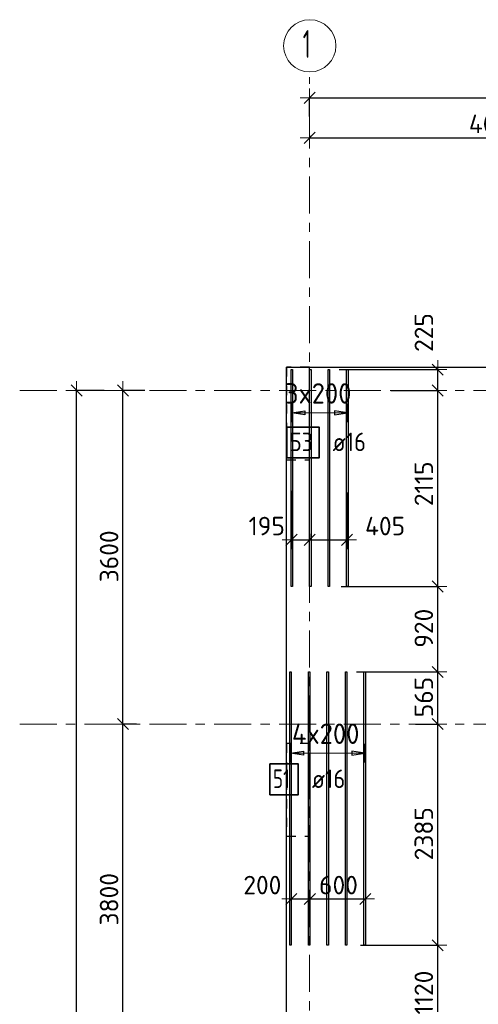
# Model space of a CAD drawing. Header units: metres. Extents: x -38 to 107, y -15 to 21.
# Tile 10 of 133: x -2.63 to 2.32, y 9.78 to 20.4. Entities that reach past the tile are written whole.
import ezdxf

# ---------------------------------------------------------------- set-up
doc = ezdxf.new("R2010")
doc.units = ezdxf.units.M
doc.header["$PDMODE"] = 65
for name, pattern in [('______11', [0.5, 0.4, -0.05, 0, -0.05]), ('______2', [0.0405, 0.03, -0.0105]), ('______5', [1.1, 0.8, -0.1, 0.1, -0.1])]:
    doc.linetypes.add(name, pattern=pattern)
for name, color, linetype, lineweight in [('XR$2$Осевая линия (1)', 7, '______5', 13), ('XR$2$Размерная линия (1)', 7, 'Continuous', 13), ('XR$4$Перекрытие (1)', 7, 'Continuous', 35), ('XR$4$Размерная линия (1)', 7, 'Continuous', 13)]:
    doc.layers.add(name, color=color, linetype=linetype, lineweight=lineweight)
doc.layers.add('XR$4$Арм.стержн.Доп. Арм верхн.зоны Х', color=7, linetype='Continuous', lineweight=35, true_color=0x8c8cff)
doc.layers.add('XR$6$Стена_ бетон несущ.', color=7, linetype='Continuous', lineweight=70, true_color=0xb4b496)
doc.styles.add('ISOCPEUR', font='txt')
doc.dimstyles.new('DIMSTYLE_2', dxfattribs={"dimtxt": 0.2, "dimasz": 0.2, "dimexe": 0, "dimexo": 0, "dimgap": 0.1, "dimtad": 2, "dimdec": 0, "dimlfac": 1000, "dimrnd": 5, "dimzin": 12, "dimdsep": 46, "dimtxsty": 'ISOCPEUR', "dimblk1": 'ALL_ML_STRICH', "dimblk2": 'ALL_ML_STRICH', "dimsah": 1, "dimcen": 0, "dimclrd": 7, "dimclre": 256, "dimclrt": 7, "dimadec": 0, "dimazin": 0, "dimtfac": 1, "dimtdec": 0, "dimtix": 1, "dimtmove": 2, "dimatfit": 3, "dimfxl": 0, "dimtzin": 0, "dimlwd": 0, "dimlwe": -3, "dimarcsym": 0})
doc.dimstyles.new('DIMSTYLE_3', dxfattribs={"dimtxt": 0.2, "dimasz": 0.2, "dimexe": 0, "dimexo": 0, "dimgap": 0.1, "dimtad": 2, "dimdec": 0, "dimlfac": 1000, "dimrnd": 5, "dimzin": 12, "dimdsep": 46, "dimtxsty": 'ISOCPEUR', "dimblk1": 'ALL_ML_STRICH', "dimblk2": 'ALL_ML_STRICH', "dimsah": 1, "dimcen": 0, "dimclrd": 7, "dimclre": 256, "dimclrt": 7, "dimadec": 0, "dimazin": 0, "dimtfac": 1, "dimtdec": 0, "dimtix": 1, "dimtmove": 2, "dimatfit": 3, "dimfxl": 0, "dimtzin": 0, "dimlwd": 0, "dimlwe": -3, "dimarcsym": 0})
doc.dimstyles.new('DIMSTYLE_33', dxfattribs={"dimtxt": 0.2, "dimasz": 0.2, "dimexe": 0, "dimexo": 0, "dimgap": 0.1, "dimtad": 2, "dimdec": 0, "dimlfac": 1000, "dimrnd": 5, "dimzin": 12, "dimdsep": 46, "dimtxsty": 'ISOCPEUR', "dimblk1": 'ALL_ML_STRICH', "dimblk2": 'ALL_ML_STRICH', "dimsah": 1, "dimcen": 0, "dimclrd": 7, "dimclre": 256, "dimclrt": 7, "dimadec": 0, "dimazin": 0, "dimtfac": 1, "dimtdec": 0, "dimtix": 1, "dimtmove": 2, "dimatfit": 3, "dimfxl": 0, "dimtvp": 1.2, "dimtzin": 0, "dimlwd": 0, "dimlwe": -3, "dimarcsym": 0})

# ---------------------------------------------------------------- blocks, each defined once
blk = doc.blocks.new('ALL_ML_STRICH')
at = {"color": 0, "linetype": 'ByBlock', "lineweight": -2}
for p, q in [((-1, 0), (0.5, 0)), ((-0.3, -0.3), (0.3, 0.3)), ((0, -0.5), (0, 0.5))]:
    blk.add_line(p, q, dxfattribs=at)
blk = doc.blocks.new('*D5')
at = {"layer": 'DEFPOINTS', "color": 7, "linetype": 'Continuous', "lineweight": 13, "transparency": 33554687}
for p in [(-1.699, 16.4), (-2.294, 0), (-2.015, 0)]:
    blk.add_point(p, dxfattribs=at)
at = {"layer": 'XR$2$Размерная линия (1)', "color": 9, "linetype": 'Continuous', "lineweight": -2, "true_color": 0xc7c7c7, "transparency": 33554687}
for p, q in [((-1.719, 16.4), (-2.015, 16.4)), ((-2.274, 0), (-2.015, 0))]:
    blk.add_line(p, q, dxfattribs=at)
at = {"layer": 'XR$2$Размерная линия (1)', "color": 7, "linetype": 'Continuous', "lineweight": -2, "transparency": 33554687}
blk.add_line((-2.015, 0), (-2.015, 16.4), dxfattribs=at)
at = {"layer": 'XR$2$Размерная линия (1)', "color": 7, "linetype": 'Continuous', "lineweight": 13, "transparency": 33554687, "xscale": 0.2, "yscale": 0.2, "zscale": 0.2}
for p, rotation in [((-2.015, 16.4), 90), ((-2.015, 0), 270)]:
    blk.add_blockref('ALL_ML_STRICH', p, dxfattribs=dict(at, rotation=rotation))
at = {"layer": 'XR$2$Размерная линия (1)', "color": 7, "linetype": 'Continuous', "lineweight": 13, "transparency": 33554687, "insert": (-2.165, 8.22), "char_height": 0.2, "width": 1, "attachment_point": 5, "rotation": 90, "style": 'ISOCPEUR'}
blk.add_mtext('\\A1;{16400}', dxfattribs=at)
blk = doc.blocks.new('*D9')
at = {"layer": 'DEFPOINTS', "color": 7, "linetype": 'Continuous', "lineweight": 13, "transparency": 33554687}
for p in [(-1.347, 12.8), (-1.515, 9), (-1.253, 9)]:
    blk.add_point(p, dxfattribs=at)
at = {"layer": 'XR$2$Размерная линия (1)', "color": 9, "linetype": 'Continuous', "lineweight": -2, "true_color": 0xc7c7c7, "transparency": 33554687}
for p, q in [((-1.367, 12.8), (-1.515, 12.8)), ((-1.273, 9), (-1.515, 9))]:
    blk.add_line(p, q, dxfattribs=at)
at = {"layer": 'XR$2$Размерная линия (1)', "color": 7, "linetype": 'Continuous', "lineweight": -2, "transparency": 33554687}
blk.add_line((-1.515, 9), (-1.515, 12.8), dxfattribs=at)
at = {"layer": 'XR$2$Размерная линия (1)', "color": 7, "linetype": 'Continuous', "lineweight": 13, "transparency": 33554687, "xscale": 0.2, "yscale": 0.2, "zscale": 0.2}
for p, rotation in [((-1.515, 12.8), 90), ((-1.515, 9), 270)]:
    blk.add_blockref('ALL_ML_STRICH', p, dxfattribs=dict(at, rotation=rotation))
at = {"layer": 'XR$2$Размерная линия (1)', "color": 7, "linetype": 'Continuous', "lineweight": 13, "transparency": 33554687, "insert": (-1.665, 10.91), "char_height": 0.2, "width": 0.8, "attachment_point": 5, "rotation": 90, "style": 'ISOCPEUR'}
blk.add_mtext('\\A1;{3800}', dxfattribs=at)
blk = doc.blocks.new('*D10')
at = {"layer": 'DEFPOINTS', "color": 7, "linetype": 'Continuous', "lineweight": 13, "transparency": 33554687}
for p in [(-1.26, 16.4), (-1.515, 12.8), (-1.347, 12.8)]:
    blk.add_point(p, dxfattribs=at)
at = {"layer": 'XR$2$Размерная линия (1)', "color": 9, "linetype": 'Continuous', "lineweight": -2, "true_color": 0xc7c7c7, "transparency": 33554687}
for p, q in [((-1.28, 16.4), (-1.515, 16.4)), ((-1.367, 12.8), (-1.515, 12.8))]:
    blk.add_line(p, q, dxfattribs=at)
at = {"layer": 'XR$2$Размерная линия (1)', "color": 7, "linetype": 'Continuous', "lineweight": -2, "transparency": 33554687}
blk.add_line((-1.515, 12.8), (-1.515, 16.4), dxfattribs=at)
at = {"layer": 'XR$2$Размерная линия (1)', "color": 7, "linetype": 'Continuous', "lineweight": 13, "transparency": 33554687, "xscale": 0.2, "yscale": 0.2, "zscale": 0.2}
for p, rotation in [((-1.515, 16.4), 90), ((-1.515, 12.8), 270)]:
    blk.add_blockref('ALL_ML_STRICH', p, dxfattribs=dict(at, rotation=rotation))
at = {"layer": 'XR$2$Размерная линия (1)', "color": 7, "linetype": 'Continuous', "lineweight": 13, "transparency": 33554687, "insert": (-1.665, 14.61), "char_height": 0.2, "width": 0.8, "attachment_point": 5, "rotation": 90, "style": 'ISOCPEUR'}
blk.add_mtext('\\A1;{3600}', dxfattribs=at)
blk = doc.blocks.new('*D11')
at = {"layer": 'DEFPOINTS', "color": 7, "linetype": 'Continuous', "lineweight": 13, "transparency": 33554687}
for p in [(0.5, 19.557), (0.5, 19.377), (61.6, 17.12)]:
    blk.add_point(p, dxfattribs=at)
at = {"layer": 'XR$2$Размерная линия (1)', "color": 9, "linetype": 'Continuous', "lineweight": -2, "true_color": 0xc7c7c7, "transparency": 33554687}
for p, q in [((0.5, 19.357), (0.5, 19.557)), ((61.6, 17.14), (61.6, 19.557))]:
    blk.add_line(p, q, dxfattribs=at)
at = {"layer": 'XR$2$Размерная линия (1)', "color": 7, "linetype": 'Continuous', "lineweight": -2, "transparency": 33554687}
blk.add_line((0.5, 19.557), (61.6, 19.557), dxfattribs=at)
at = {"layer": 'XR$2$Размерная линия (1)', "color": 7, "linetype": 'Continuous', "lineweight": 13, "transparency": 33554687, "xscale": 0.2, "yscale": 0.2, "zscale": 0.2, "rotation": 180}
blk.add_blockref('ALL_ML_STRICH', (0.5, 19.557), dxfattribs=at)
at = {"layer": 'XR$2$Размерная линия (1)', "color": 7, "linetype": 'Continuous', "lineweight": 13, "transparency": 33554687, "xscale": 0.2, "yscale": 0.2, "zscale": 0.2}
blk.add_blockref('ALL_ML_STRICH', (61.6, 19.557), dxfattribs=at)
at = {"layer": 'XR$2$Размерная линия (1)', "color": 7, "linetype": 'Continuous', "lineweight": 13, "transparency": 33554687, "insert": (31.1, 19.707), "char_height": 0.2, "width": 1, "attachment_point": 5, "style": 'ISOCPEUR'}
blk.add_mtext('\\A1;{61100}', dxfattribs=at)
blk = doc.blocks.new('*D26')
at = {"layer": 'DEFPOINTS', "color": 7, "linetype": 'Continuous', "lineweight": 13, "transparency": 33554687}
for p in [(0.5, 19.17), (0.5, 19.126), (4.5, 19.191)]:
    blk.add_point(p, dxfattribs=at)
at = {"layer": 'XR$2$Размерная линия (1)', "color": 9, "linetype": 'Continuous', "lineweight": -2, "true_color": 0xc7c7c7, "transparency": 33554687}
for p, q in [((0.5, 19.15), (0.5, 19.126)), ((4.5, 19.171), (4.5, 19.126))]:
    blk.add_line(p, q, dxfattribs=at)
at = {"layer": 'XR$2$Размерная линия (1)', "color": 7, "linetype": 'Continuous', "lineweight": -2, "transparency": 33554687}
blk.add_line((0.5, 19.126), (4.5, 19.126), dxfattribs=at)
at = {"layer": 'XR$2$Размерная линия (1)', "color": 7, "linetype": 'Continuous', "lineweight": 13, "transparency": 33554687, "xscale": 0.2, "yscale": 0.2, "zscale": 0.2, "rotation": 180}
blk.add_blockref('ALL_ML_STRICH', (0.5, 19.126), dxfattribs=at)
at = {"layer": 'XR$2$Размерная линия (1)', "color": 7, "linetype": 'Continuous', "lineweight": 13, "transparency": 33554687, "xscale": 0.2, "yscale": 0.2, "zscale": 0.2}
blk.add_blockref('ALL_ML_STRICH', (4.5, 19.126), dxfattribs=at)
at = {"layer": 'XR$2$Размерная линия (1)', "color": 7, "linetype": 'Continuous', "lineweight": 13, "transparency": 33554687, "insert": (2.5, 19.276), "char_height": 0.2, "width": 0.8, "attachment_point": 5, "style": 'ISOCPEUR'}
blk.add_mtext('\\A1;{4000}', dxfattribs=at)
blk = doc.blocks.new('*D261')
at = {"layer": 'DEFPOINTS', "color": 7, "linetype": 'Continuous', "lineweight": 13, "transparency": 33554687}
for p in [(1.028, 10.413), (1.006, 9.292), (1.883, 9.292)]:
    blk.add_point(p, dxfattribs=at)
at = {"layer": 'XR$4$Размерная линия (1)', "color": 9, "linetype": 'Continuous', "lineweight": -2, "true_color": 0xc7c7c7, "transparency": 33554687}
for p, q in [((1.048, 10.413), (1.883, 10.413)), ((1.026, 9.292), (1.883, 9.292))]:
    blk.add_line(p, q, dxfattribs=at)
at = {"layer": 'XR$4$Размерная линия (1)', "color": 7, "linetype": 'Continuous', "lineweight": -2, "transparency": 33554687}
blk.add_line((1.883, 9.292), (1.883, 10.413), dxfattribs=at)
at = {"layer": 'XR$4$Размерная линия (1)', "color": 7, "linetype": 'Continuous', "lineweight": 13, "transparency": 33554687, "xscale": 0.2, "yscale": 0.2, "zscale": 0.2}
for p, rotation in [((1.883, 10.413), 90), ((1.883, 9.292), 270)]:
    blk.add_blockref('ALL_ML_STRICH', p, dxfattribs=dict(at, rotation=rotation))
at = {"layer": 'XR$4$Размерная линия (1)', "color": 7, "linetype": 'Continuous', "lineweight": 13, "transparency": 33554687, "insert": (1.733, 9.903), "char_height": 0.2, "width": 0.8, "attachment_point": 5, "rotation": 90, "style": 'ISOCPEUR'}
blk.add_mtext('\\A1;{1120}', dxfattribs=at)
blk = doc.blocks.new('*D262')
at = {"layer": 'DEFPOINTS', "color": 7, "linetype": 'Continuous', "lineweight": 13, "transparency": 33554687}
for p in [(1.624, 12.8), (1.028, 10.413), (1.883, 10.413)]:
    blk.add_point(p, dxfattribs=at)
at = {"layer": 'XR$4$Размерная линия (1)', "color": 9, "linetype": 'Continuous', "lineweight": -2, "true_color": 0xc7c7c7, "transparency": 33554687}
for p, q in [((1.644, 12.8), (1.883, 12.8)), ((1.048, 10.413), (1.883, 10.413))]:
    blk.add_line(p, q, dxfattribs=at)
at = {"layer": 'XR$4$Размерная линия (1)', "color": 7, "linetype": 'Continuous', "lineweight": -2, "transparency": 33554687}
blk.add_line((1.883, 10.413), (1.883, 12.8), dxfattribs=at)
at = {"layer": 'XR$4$Размерная линия (1)', "color": 7, "linetype": 'Continuous', "lineweight": 13, "transparency": 33554687, "xscale": 0.2, "yscale": 0.2, "zscale": 0.2}
for p, rotation in [((1.883, 12.8), 90), ((1.883, 10.413), 270)]:
    blk.add_blockref('ALL_ML_STRICH', p, dxfattribs=dict(at, rotation=rotation))
at = {"layer": 'XR$4$Размерная линия (1)', "color": 7, "linetype": 'Continuous', "lineweight": 13, "transparency": 33554687, "insert": (1.733, 11.617), "char_height": 0.2, "width": 0.8, "attachment_point": 5, "rotation": 90, "style": 'ISOCPEUR'}
blk.add_mtext('\\A1;{2385}', dxfattribs=at)
blk = doc.blocks.new('*D263')
at = {"layer": 'DEFPOINTS', "color": 7, "linetype": 'Continuous', "lineweight": 13, "transparency": 33554687}
for p in [(0.985, 13.363), (1.624, 12.8), (1.883, 12.8)]:
    blk.add_point(p, dxfattribs=at)
at = {"layer": 'XR$4$Размерная линия (1)', "color": 9, "linetype": 'Continuous', "lineweight": -2, "true_color": 0xc7c7c7, "transparency": 33554687}
for p, q in [((1.005, 13.363), (1.883, 13.363)), ((1.644, 12.8), (1.883, 12.8))]:
    blk.add_line(p, q, dxfattribs=at)
at = {"layer": 'XR$4$Размерная линия (1)', "color": 7, "linetype": 'Continuous', "lineweight": -2, "transparency": 33554687}
blk.add_line((1.883, 12.8), (1.883, 13.363), dxfattribs=at)
at = {"layer": 'XR$4$Размерная линия (1)', "color": 7, "linetype": 'Continuous', "lineweight": 13, "transparency": 33554687, "xscale": 0.2, "yscale": 0.2, "zscale": 0.2}
for p, rotation in [((1.883, 13.363), 90), ((1.883, 12.8), 270)]:
    blk.add_blockref('ALL_ML_STRICH', p, dxfattribs=dict(at, rotation=rotation))
at = {"layer": 'XR$4$Размерная линия (1)', "color": 7, "linetype": 'Continuous', "lineweight": 13, "transparency": 33554687, "insert": (1.733, 13.092), "char_height": 0.2, "width": 0.6, "attachment_point": 5, "rotation": 90, "style": 'ISOCPEUR'}
blk.add_mtext('\\A1;{565}', dxfattribs=at)
blk = doc.blocks.new('*D264')
at = {"layer": 'DEFPOINTS', "color": 7, "linetype": 'Continuous', "lineweight": 13, "transparency": 33554687}
for p in [(0.821, 14.285), (0.985, 13.363), (1.883, 13.363)]:
    blk.add_point(p, dxfattribs=at)
at = {"layer": 'XR$4$Размерная линия (1)', "color": 9, "linetype": 'Continuous', "lineweight": -2, "true_color": 0xc7c7c7, "transparency": 33554687}
for p, q in [((0.841, 14.285), (1.883, 14.285)), ((1.005, 13.363), (1.883, 13.363))]:
    blk.add_line(p, q, dxfattribs=at)
at = {"layer": 'XR$4$Размерная линия (1)', "color": 7, "linetype": 'Continuous', "lineweight": -2, "transparency": 33554687}
blk.add_line((1.883, 13.363), (1.883, 14.285), dxfattribs=at)
at = {"layer": 'XR$4$Размерная линия (1)', "color": 7, "linetype": 'Continuous', "lineweight": 13, "transparency": 33554687, "xscale": 0.2, "yscale": 0.2, "zscale": 0.2}
for p, rotation in [((1.883, 14.285), 90), ((1.883, 13.363), 270)]:
    blk.add_blockref('ALL_ML_STRICH', p, dxfattribs=dict(at, rotation=rotation))
at = {"layer": 'XR$4$Размерная линия (1)', "color": 7, "linetype": 'Continuous', "lineweight": 13, "transparency": 33554687, "insert": (1.733, 13.834), "char_height": 0.2, "width": 0.6, "attachment_point": 5, "rotation": 90, "style": 'ISOCPEUR'}
blk.add_mtext('\\A1;{920}', dxfattribs=at)
blk = doc.blocks.new('*D265')
at = {"layer": 'DEFPOINTS', "color": 7, "linetype": 'Continuous', "lineweight": 13, "transparency": 33554687}
for p in [(1.358, 16.4), (0.821, 14.285), (1.883, 14.285)]:
    blk.add_point(p, dxfattribs=at)
at = {"layer": 'XR$4$Размерная линия (1)', "color": 9, "linetype": 'Continuous', "lineweight": -2, "true_color": 0xc7c7c7, "transparency": 33554687}
for p, q in [((1.378, 16.4), (1.883, 16.4)), ((0.841, 14.285), (1.883, 14.285))]:
    blk.add_line(p, q, dxfattribs=at)
at = {"layer": 'XR$4$Размерная линия (1)', "color": 7, "linetype": 'Continuous', "lineweight": -2, "transparency": 33554687}
blk.add_line((1.883, 14.285), (1.883, 16.4), dxfattribs=at)
at = {"layer": 'XR$4$Размерная линия (1)', "color": 7, "linetype": 'Continuous', "lineweight": 13, "transparency": 33554687, "xscale": 0.2, "yscale": 0.2, "zscale": 0.2}
for p, rotation in [((1.883, 16.4), 90), ((1.883, 14.285), 270)]:
    blk.add_blockref('ALL_ML_STRICH', p, dxfattribs=dict(at, rotation=rotation))
at = {"layer": 'XR$4$Размерная линия (1)', "color": 7, "linetype": 'Continuous', "lineweight": 13, "transparency": 33554687, "insert": (1.733, 15.393), "char_height": 0.2, "width": 0.8, "attachment_point": 5, "rotation": 90, "style": 'ISOCPEUR'}
blk.add_mtext('\\A1;{2115}', dxfattribs=at)
blk = doc.blocks.new('*D266')
at = {"layer": 'DEFPOINTS', "color": 7, "linetype": 'Continuous', "lineweight": 13, "transparency": 33554687}
for p in [(0.801, 16.625), (1.358, 16.4), (1.883, 16.4)]:
    blk.add_point(p, dxfattribs=at)
at = {"layer": 'XR$4$Размерная линия (1)', "color": 9, "linetype": 'Continuous', "lineweight": -2, "true_color": 0xc7c7c7, "transparency": 33554687}
for p, q in [((0.821, 16.625), (1.883, 16.625)), ((1.378, 16.4), (1.883, 16.4))]:
    blk.add_line(p, q, dxfattribs=at)
at = {"layer": 'XR$4$Размерная линия (1)', "color": 7, "linetype": 'Continuous', "lineweight": -2, "transparency": 33554687}
blk.add_line((1.883, 16.4), (1.883, 16.625), dxfattribs=at)
at = {"layer": 'XR$4$Размерная линия (1)', "color": 7, "linetype": 'Continuous', "lineweight": 13, "transparency": 33554687, "xscale": 0.2, "yscale": 0.2, "zscale": 0.2}
for p, rotation in [((1.883, 16.625), 90), ((1.883, 16.4), 270)]:
    blk.add_blockref('ALL_ML_STRICH', p, dxfattribs=dict(at, rotation=rotation))
at = {"layer": 'XR$4$Размерная линия (1)', "color": 7, "linetype": 'Continuous', "lineweight": 13, "transparency": 33554687, "insert": (1.734, 17.025), "char_height": 0.2, "width": 0.6, "attachment_point": 5, "rotation": 90, "style": 'ISOCPEUR'}
blk.add_mtext('\\A1;{225}', dxfattribs=at)
blk = doc.blocks.new('*D305')
at = {"layer": 'DEFPOINTS', "color": 7, "linetype": 'Continuous', "lineweight": 13, "transparency": 33554687}
for p in [(0.302, 10.979), (0.502, 10.984), (0.302, 10.913)]:
    blk.add_point(p, dxfattribs=at)
at = {"layer": 'XR$4$Размерная линия (1)', "color": 9, "linetype": 'Continuous', "lineweight": -2, "true_color": 0xc7c7c7, "transparency": 33554687}
for p, q in [((0.302, 10.959), (0.302, 10.913)), ((0.502, 10.964), (0.502, 10.913))]:
    blk.add_line(p, q, dxfattribs=at)
at = {"layer": 'XR$4$Размерная линия (1)', "color": 7, "linetype": 'Continuous', "lineweight": -2, "transparency": 33554687}
blk.add_line((0.302, 10.913), (0.502, 10.913), dxfattribs=at)
at = {"layer": 'XR$4$Размерная линия (1)', "color": 7, "linetype": 'Continuous', "lineweight": 13, "transparency": 33554687, "xscale": 0.2, "yscale": 0.2, "zscale": 0.2, "rotation": 180}
blk.add_blockref('ALL_ML_STRICH', (0.302, 10.913), dxfattribs=at)
at = {"layer": 'XR$4$Размерная линия (1)', "color": 7, "linetype": 'Continuous', "lineweight": 13, "transparency": 33554687, "xscale": 0.2, "yscale": 0.2, "zscale": 0.2}
blk.add_blockref('ALL_ML_STRICH', (0.502, 10.913), dxfattribs=at)
at = {"layer": 'XR$4$Размерная линия (1)', "color": 7, "linetype": 'Continuous', "lineweight": 13, "transparency": 33554687, "insert": (-0.01, 11.063), "char_height": 0.2, "width": 0.6, "attachment_point": 5, "style": 'ISOCPEUR'}
blk.add_mtext('\\A1;{200}', dxfattribs=at)
blk = doc.blocks.new('*D306')
at = {"layer": 'DEFPOINTS', "color": 7, "linetype": 'Continuous', "lineweight": 13, "transparency": 33554687}
for p in [(0.502, 10.984), (1.102, 10.975), (0.502, 10.913)]:
    blk.add_point(p, dxfattribs=at)
at = {"layer": 'XR$4$Размерная линия (1)', "color": 9, "linetype": 'Continuous', "lineweight": -2, "true_color": 0xc7c7c7, "transparency": 33554687}
for p, q in [((0.502, 10.964), (0.502, 10.913)), ((1.102, 10.955), (1.102, 10.913))]:
    blk.add_line(p, q, dxfattribs=at)
at = {"layer": 'XR$4$Размерная линия (1)', "color": 7, "linetype": 'Continuous', "lineweight": -2, "transparency": 33554687}
blk.add_line((0.502, 10.913), (1.102, 10.913), dxfattribs=at)
at = {"layer": 'XR$4$Размерная линия (1)', "color": 7, "linetype": 'Continuous', "lineweight": 13, "transparency": 33554687, "xscale": 0.2, "yscale": 0.2, "zscale": 0.2, "rotation": 180}
blk.add_blockref('ALL_ML_STRICH', (0.502, 10.913), dxfattribs=at)
at = {"layer": 'XR$4$Размерная линия (1)', "color": 7, "linetype": 'Continuous', "lineweight": 13, "transparency": 33554687, "xscale": 0.2, "yscale": 0.2, "zscale": 0.2}
blk.add_blockref('ALL_ML_STRICH', (1.102, 10.913), dxfattribs=at)
at = {"layer": 'XR$4$Размерная линия (1)', "color": 7, "linetype": 'Continuous', "lineweight": 13, "transparency": 33554687, "insert": (0.812, 11.063), "char_height": 0.2, "width": 0.6, "attachment_point": 5, "style": 'ISOCPEUR'}
blk.add_mtext('\\A1;{600}', dxfattribs=at)
blk = doc.blocks.new('*D307')
at = {"layer": 'DEFPOINTS', "color": 7, "linetype": 'Continuous', "lineweight": 13, "transparency": 33554687}
for p in [(0.305, 15.336), (0.5, 14.874), (0.305, 14.788)]:
    blk.add_point(p, dxfattribs=at)
at = {"layer": 'XR$4$Размерная линия (1)', "color": 9, "linetype": 'Continuous', "lineweight": -2, "true_color": 0xc7c7c7, "transparency": 33554687}
for p, q in [((0.305, 15.316), (0.305, 14.788)), ((0.5, 14.854), (0.5, 14.788))]:
    blk.add_line(p, q, dxfattribs=at)
at = {"layer": 'XR$4$Размерная линия (1)', "color": 7, "linetype": 'Continuous', "lineweight": -2, "transparency": 33554687}
blk.add_line((0.305, 14.788), (0.5, 14.788), dxfattribs=at)
at = {"layer": 'XR$4$Размерная линия (1)', "color": 7, "linetype": 'Continuous', "lineweight": 13, "transparency": 33554687, "xscale": 0.2, "yscale": 0.2, "zscale": 0.2, "rotation": 180}
blk.add_blockref('ALL_ML_STRICH', (0.305, 14.788), dxfattribs=at)
at = {"layer": 'XR$4$Размерная линия (1)', "color": 7, "linetype": 'Continuous', "lineweight": 13, "transparency": 33554687, "xscale": 0.2, "yscale": 0.2, "zscale": 0.2}
blk.add_blockref('ALL_ML_STRICH', (0.5, 14.788), dxfattribs=at)
at = {"layer": 'XR$4$Размерная линия (1)', "color": 7, "linetype": 'Continuous', "lineweight": 13, "transparency": 33554687, "insert": (0.037, 14.937), "char_height": 0.2, "width": 0.6, "attachment_point": 5, "style": 'ISOCPEUR'}
blk.add_mtext('\\A1;{195}', dxfattribs=at)
blk = doc.blocks.new('*D308')
at = {"layer": 'DEFPOINTS', "color": 7, "linetype": 'Continuous', "lineweight": 13, "transparency": 33554687}
for p in [(0.905, 15.319), (0.5, 14.874), (0.5, 14.788)]:
    blk.add_point(p, dxfattribs=at)
at = {"layer": 'XR$4$Размерная линия (1)', "color": 9, "linetype": 'Continuous', "lineweight": -2, "true_color": 0xc7c7c7, "transparency": 33554687}
for p, q in [((0.905, 15.299), (0.905, 14.788)), ((0.5, 14.854), (0.5, 14.788))]:
    blk.add_line(p, q, dxfattribs=at)
at = {"layer": 'XR$4$Размерная линия (1)', "color": 7, "linetype": 'Continuous', "lineweight": -2, "transparency": 33554687}
blk.add_line((0.5, 14.788), (0.905, 14.788), dxfattribs=at)
at = {"layer": 'XR$4$Размерная линия (1)', "color": 7, "linetype": 'Continuous', "lineweight": 13, "transparency": 33554687, "xscale": 0.2, "yscale": 0.2, "zscale": 0.2, "rotation": 180}
blk.add_blockref('ALL_ML_STRICH', (0.5, 14.788), dxfattribs=at)
at = {"layer": 'XR$4$Размерная линия (1)', "color": 7, "linetype": 'Continuous', "lineweight": 13, "transparency": 33554687, "xscale": 0.2, "yscale": 0.2, "zscale": 0.2}
blk.add_blockref('ALL_ML_STRICH', (0.905, 14.788), dxfattribs=at)
at = {"layer": 'XR$4$Размерная линия (1)', "color": 7, "linetype": 'Continuous', "lineweight": 13, "transparency": 33554687, "insert": (1.315, 14.937), "char_height": 0.2, "width": 0.6, "attachment_point": 5, "style": 'ISOCPEUR'}
blk.add_mtext('\\A1;{405}', dxfattribs=at)

msp = doc.modelspace()

# ---------------------------------------------------------------- linework, layer by layer
at = {"layer": 'XR$2$Осевая линия (1)', "color": 253, "linetype": '______11', "lineweight": 13, "true_color": 0xa0a0a0, "transparency": 33554687}
for p, q in [((0.5, -3.39), (0.5, 19.78)), ((-2.63, 16.4), (62.6, 16.4)), ((-2.63, 12.8), (62.6, 12.8))]:
    msp.add_line(p, q, dxfattribs=at)
at = {"layer": 'XR$2$Осевая линия (1)', "color": 7, "linetype": 'Continuous', "lineweight": 13, "transparency": 33554687}
msp.add_circle((0.5019, 20.1186), 0.2819, dxfattribs=at)
at = {"layer": 'XR$4$Арм.стержн.Доп. Арм верхн.зоны Х', "color": 253, "linetype": 'Continuous', "lineweight": -3, "true_color": 0xa0a0a0, "transparency": 33554687}
for p, q in [((0.3077, 16.1583), (0.3077, 16.2583)), ((0.9077, 16.1583), (0.9077, 16.2583)), ((0.3077, 16.1583), (0.3077, 16.0583)), ((0.9077, 16.1583), (0.9077, 16.0583)), ((0.2947, 12.4861), (0.2947, 12.5861)), ((1.0947, 12.4861), (1.0947, 12.5861)), ((0.2947, 12.4861), (0.2947, 12.3861)), ((1.0947, 12.4861), (1.0947, 12.3861))]:
    msp.add_line(p, q, dxfattribs=at)
at = {"layer": 'XR$4$Арм.стержн.Доп. Арм верхн.зоны Х', "color": 7, "linetype": 'Continuous', "lineweight": 25, "transparency": 33554687}
for p, q in [((0.3077, 16.1583), (0.4477, 16.1783)), ((0.4477, 16.1383), (0.3077, 16.1583)), ((0.4477, 16.1783), (0.4477, 16.1383)), ((0.9077, 16.1583), (0.7677, 16.1783)), ((0.7677, 16.1783), (0.7677, 16.1383)), ((0.7677, 16.1383), (0.9077, 16.1583)), ((0.2947, 12.4861), (0.4347, 12.5061)), ((0.4347, 12.4661), (0.2947, 12.4861)), ((0.4347, 12.5061), (0.4347, 12.4661)), ((1.0947, 12.4861), (0.9547, 12.5061)), ((0.9547, 12.5061), (0.9547, 12.4661)), ((0.9547, 12.4661), (1.0947, 12.4861))]:
    msp.add_line(p, q, dxfattribs=at)
at = {"layer": 'XR$4$Арм.стержн.Доп. Арм верхн.зоны Х', "color": 7, "linetype": 'Continuous', "lineweight": 13, "transparency": 33554687}
for p, q in [((0.3077, 16.1583), (0.3077, 16.1583)), ((0.3077, 16.1583), (0.9077, 16.1583)), ((0.9077, 16.1583), (0.9077, 16.1583)), ((0.2947, 12.4861), (0.2947, 12.4861)), ((0.2947, 12.4861), (1.0947, 12.4861)), ((1.0947, 12.4861), (1.0947, 12.4861))]:
    msp.add_line(p, q, dxfattribs=at)
at = {"layer": 'XR$4$Арм.стержн.Доп. Арм верхн.зоны Х', "color": 7, "linetype": 'Continuous', "lineweight": 25, "transparency": 33554687}
for points in [[(0.2997, 14.2852), (0.2997, 16.6252), (0.3157, 16.6252), (0.3157, 14.2852), (0.2997, 14.2852)], [(0.4997, 14.2852), (0.4997, 16.6252), (0.5157, 16.6252), (0.5157, 14.2852), (0.4997, 14.2852)], [(0.6997, 14.2852), (0.6997, 16.6252), (0.7157, 16.6252), (0.7157, 14.2852), (0.6997, 14.2852)], [(0.8997, 14.2852), (0.8997, 16.6252), (0.9157, 16.6252), (0.9157, 14.2852), (0.8997, 14.2852)], [(0.2867, 10.4132), (0.2867, 13.3632), (0.3027, 13.3632), (0.3027, 10.4132), (0.2867, 10.4132)], [(0.4867, 10.4132), (0.4867, 13.3632), (0.5027, 13.3632), (0.5027, 10.4132), (0.4867, 10.4132)], [(0.6867, 10.4132), (0.6867, 13.3632), (0.7027, 13.3632), (0.7027, 10.4132), (0.6867, 10.4132)], [(0.8867, 10.4132), (0.8867, 13.3632), (0.9027, 13.3632), (0.9027, 10.4132), (0.8867, 10.4132)], [(1.0867, 10.4132), (1.0867, 13.3632), (1.1027, 13.3632), (1.1027, 10.4132), (1.0867, 10.4132)]]:
    msp.add_lwpolyline(points, dxfattribs=at)
at = {"layer": 'XR$4$Арм.стержн.Доп. Арм верхн.зоны Х', "color": 7, "linetype": 'Continuous', "lineweight": 35, "transparency": 33554687}
for points in [[(0.2553, 15.6717), (0.602, 15.6717), (0.602, 16.0051), (0.2553, 16.0051), (0.2553, 15.6717)], [(0.0714, 12.0368), (0.3781, 12.0368), (0.3781, 12.3701), (0.0714, 12.3701), (0.0714, 12.0368)]]:
    msp.add_lwpolyline(points, dxfattribs=at)
at = {"layer": 'XR$4$Перекрытие (1)', "color": 7, "linetype": 'Continuous', "lineweight": 25, "transparency": 33554687}
for p, q in [((0.25, -0.2498), (0.25, 16.6502)), ((0.25, 16.6502), (19.08, 16.6502))]:
    msp.add_line(p, q, dxfattribs=at)
at = {"layer": 'XR$6$Стена_ бетон несущ.', "color": 253, "linetype": '______2', "lineweight": -3, "true_color": 0xa0a0a0, "transparency": 33554687}
for p, q in [((0.5, 16.65), (0.25, 16.65)), ((0.25, 16.65), (0.25, 15.65)), ((0.5, 16.4), (0.5, 16.65)), ((0.5, 15.65), (0.5, 16.4)), ((0.25, 15.65), (0.5, 15.65)), ((0.5, 12.59), (0.25, 12.59)), ((0.25, 12.59), (0.25, 11.59)), ((0.5, 11.59), (0.5, 12.59)), ((0.25, 11.59), (0.5, 11.59))]:
    msp.add_line(p, q, dxfattribs=at)

# ---------------------------------------------------------------- texts
at = {"layer": 'XR$2$Осевая линия (1)', "color": 7, "linetype": 'Continuous', "lineweight": 13, "transparency": 33554687, "insert": (0.4269, 19.9881), "char_height": 0.3, "width": 0.233333, "attachment_point": 7, "style": 'ISOCPEUR'}
msp.add_mtext('\\W0.56;1', dxfattribs=at)
at = {"layer": 'XR$4$Арм.стержн.Доп. Арм верхн.зоны Х', "color": 7, "linetype": 'Continuous', "lineweight": 13, "transparency": 33554687, "char_height": 0.22, "attachment_point": 7, "style": 'ISOCPEUR'}
for s, insert, width in [('\\W0.95;3x200', (0.2337, 16.2583), 0.873359), ('\\W0.95;4x200', (0.3097, 12.5861), 0.895564)]:
    msp.add_mtext(s, dxfattribs=dict(at, insert=insert, width=width))
at = {"layer": 'XR$4$Арм.стержн.Доп. Арм верхн.зоны Х', "color": 7, "linetype": 'Continuous', "lineweight": 25, "transparency": 33554687, "char_height": 0.2, "attachment_point": 7, "style": 'ISOCPEUR'}
for s, insert, width in [('\\W0.87;53', (0.2886, 15.7451), 0.367208), ('\\W0.89; ø16 ', (0.6353, 15.7451), 0.749105), ('\\W0.75;51', (0.1048, 12.1101), 0.314854), ('\\W0.89; ø16 ', (0.4114, 12.1101), 0.749105)]:
    msp.add_mtext(s, dxfattribs=dict(at, insert=insert, width=width))

# ---------------------------------------------------------------- dimensions: what is measured, and where the dimension line sits
at = {"layer": 'XR$2$Размерная линия (1)', "color": 7, "linetype": 'Continuous', "lineweight": 13, "transparency": 33554687}
for base, p1, p2, picture, middle in [((61.6, 19.5574), (0.5, 19.3568), (61.6, 17.1397), '*D11', (31.1, 19.7074)), ((4.5, 19.1261), (0.5, 19.1495), (4.5, 19.1712), '*D26', (2.5, 19.2761))]:
    dim = msp.add_linear_dim(base=base, p1=p1, p2=p2, dimstyle='DIMSTYLE_3', override={"dimpost": '<>', "dimclrd": 7, "dimclre": 9, "dimclrt": 7, "dimlwd": 0, "dimlwe": 65533}, dxfattribs=at)
    dim.commit()
    dim.dimension.update_dxf_attribs({"geometry": picture, "text_midpoint": middle, "dimtype": 160})
for base, p1, p2, dimstyle, picture, middle in [((-2.0153, 16.4), (-2.2738, 0), (-1.7186, 16.4), 'DIMSTYLE_2', '*D5', (-2.1653, 8.22)), ((-1.5153, 16.4), (-1.3672, 12.8), (-1.2805, 16.4), 'DIMSTYLE_3', '*D10', (-1.6653, 14.61)), ((-1.5153, 12.8), (-1.2732, 9), (-1.3672, 12.8), 'DIMSTYLE_3', '*D9', (-1.6653, 10.91))]:
    dim = msp.add_linear_dim(base=base, p1=p1, p2=p2, angle=90, dimstyle=dimstyle, override={"dimpost": '<>', "dimclrd": 7, "dimclre": 9, "dimclrt": 7, "dimlwd": 0, "dimlwe": 65533}, dxfattribs=at)
    dim.commit()
    dim.dimension.update_dxf_attribs({"geometry": picture, "text_midpoint": middle, "dimtype": 160})
at = {"layer": 'XR$4$Размерная линия (1)', "color": 7, "linetype": 'Continuous', "lineweight": 13, "transparency": 33554687}
for base, p1, p2, dimstyle, picture, middle in [((1.8833, 16.6252), (1.3782, 16.4), (0.8207, 16.6252), 'DIMSTYLE_33', '*D266', (1.7335, 17.0247)), ((1.8833, 16.4), (0.841, 14.2852), (1.3782, 16.4), 'DIMSTYLE_3', '*D265', (1.7333, 15.3926)), ((1.8833, 14.2852), (1.0049, 13.3632), (0.841, 14.2852), 'DIMSTYLE_3', '*D264', (1.7333, 13.8342)), ((1.8833, 13.3632), (1.6435, 12.8), (1.0049, 13.3632), 'DIMSTYLE_33', '*D263', (1.7333, 13.0916)), ((1.8833, 12.8), (1.0482, 10.4132), (1.6435, 12.8), 'DIMSTYLE_3', '*D262', (1.7333, 11.6166)), ((1.8833, 10.4132), (1.0259, 9.2924), (1.0482, 10.4132), 'DIMSTYLE_3', '*D261', (1.7333, 9.9028))]:
    dim = msp.add_linear_dim(base=base, p1=p1, p2=p2, angle=90, dimstyle=dimstyle, override={"dimpost": '<>', "dimclrd": 7, "dimclre": 9, "dimclrt": 7, "dimlwd": 0, "dimlwe": 65533}, dxfattribs=at)
    dim.commit()
    dim.dimension.update_dxf_attribs({"geometry": picture, "text_midpoint": middle, "dimtype": 160})
for base, p1, p2, dimstyle, picture, middle in [((0.5, 14.78837), (0.30454, 15.31571), (0.5, 14.85398), 'DIMSTYLE_33', '*D307', (0.03728, 14.93674)), ((0.90454, 14.78837), (0.5, 14.85398), (0.90454, 15.2991), 'DIMSTYLE_33', '*D308', (1.31465, 14.93678)), ((0.5022, 10.913), (0.3022, 10.9595), (0.5022, 10.9636), 'DIMSTYLE_33', '*D305', (-0.0102, 11.0629)), ((1.1022, 10.913), (0.5022, 10.9636), (1.1022, 10.9553), 'DIMSTYLE_3', '*D306', (0.8122, 11.063))]:
    dim = msp.add_linear_dim(base=base, p1=p1, p2=p2, dimstyle=dimstyle, override={"dimpost": '<>', "dimclrd": 7, "dimclre": 9, "dimclrt": 7, "dimlwd": 0, "dimlwe": 65533}, dxfattribs=at)
    dim.commit()
    dim.dimension.update_dxf_attribs({"geometry": picture, "text_midpoint": middle, "dimtype": 160})

doc.saveas('drawing.dxf')
